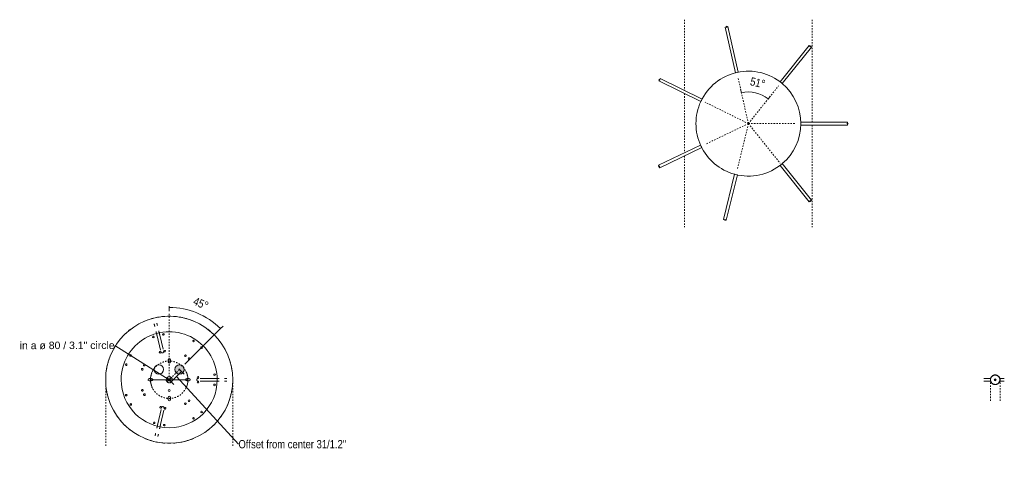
# Model space of a CAD drawing. Header units: millimetres. Extents: x 5395 to 9995, y 397 to 7363.
# Tile 8 of 8: x 7890 to 9995, y 6413 to 7363. Entities that reach past the tile are written whole.
import ezdxf

# ---------------------------------------------------------------- set-up
doc = ezdxf.new("R2010")
doc.units = ezdxf.units.MM
doc.linetypes.add('Dash', pattern=[6, 3, -3])
doc.layers.add('A-ANNO-DIMS', color=7, linetype='Dash', lineweight=9, true_color=0xd2d2d2)
for name, color, linetype, lineweight in [('A-ANNO-DIMS-8', 7, 'Continuous', 9), ('A-DETL-GENF', 7, 'Continuous', 9), ('E-LITE-EQPM', 7, 'Continuous', 20)]:
    doc.layers.add(name, color=color, linetype=linetype, lineweight=lineweight)
doc.styles.add('Arial', font='arial.ttf', dxfattribs={"height": 16})
doc.styles.add('Arial Narrow_3', font='ARIALN.TTF', dxfattribs={"height": 17.6})
doc.dimstyles.new('Angular_-_3mm_Arial', dxfattribs={"dimscale": 304.8, "dimtxt": 18.012385, "dimasz": 0, "dimexe": 0.026247, "dimexo": 0.052493, "dimgap": 0.026247, "dimtad": 1, "dimdec": 0, "dimzin": 0, "dimdsep": 46, "dimtxsty": 'Arial Narrow_3', "dimblk1": 'NONE', "dimblk2": 'NONE', "dimsah": 1, "dimcen": 0.09, "dimadec": 0, "dimazin": 0, "dimtfac": 1, "dimtdec": 4, "dimtix": 1, "dimtmove": 0, "dimatfit": 3, "dimfxl": 1, "dimtvp": 1, "dimtolj": 1, "dimtzin": 0, "dimarcsym": 2})
doc.dimstyles.new('Diameter_-_3mm_Arial', dxfattribs={"dimscale": 304.8, "dimtxt": 16.32415, "dimasz": 0, "dimexe": 0.062992, "dimexo": 0, "dimgap": 0.03937, "dimtad": 1, "dimjust": 3, "dimdec": 0, "dimzin": 0, "dimdsep": 46, "dimtxsty": 'Arial', "dimblk1": 'NONE', "dimblk2": 'NONE', "dimsah": 1, "dimcen": 0.09, "dimadec": 0, "dimazin": 0, "dimtfac": 1, "dimtdec": 4, "dimtix": 1, "dimtmove": 0, "dimatfit": 2, "dimfxl": 1, "dimtvp": 1, "dimtolj": 1, "dimtzin": 0, "dimarcsym": 2})
doc.dimstyles.new('FARO_-_2_2mm_Arial_Narrow_mm_Inch_Left_H', dxfattribs={"dimscale": 304.8, "dimtxt": 18.012385, "dimasz": 0, "dimexe": 0.026247, "dimexo": 0.0625, "dimgap": 0.013123, "dimtad": 3, "dimtih": 1, "dimtoh": 1, "dimdec": 0, "dimzin": 0, "dimdsep": 46, "dimtxsty": 'Arial Narrow_3', "dimblk1": 'NONE', "dimblk2": 'NONE', "dimsah": 1, "dimcen": 0.09, "dimadec": 0, "dimazin": 0, "dimtfac": 1, "dimtdec": 4, "dimtix": 1, "dimtmove": 1, "dimatfit": 3, "dimfxl": 0.026247, "dimfxlon": 1, "dimtvp": 1, "dimtolj": 1, "dimtzin": 0, "dimarcsym": 2})

# ---------------------------------------------------------------- blocks, each defined once
blk = doc.blocks.new('64314-3L   _Suspended_tensor - 64314-44-3L SAMBA Black_ribbon beige pendant lamp ø450-3L-719562-Planta_PDF Fixing Holes')
at = {"layer": 'E-LITE-EQPM', "color": 253, "true_color": 0xaaaaaa}
for p, q in [((-3, 123.5), (-3, 123.4)), ((-3, 66.1), (-3, 97.3)), ((3, 97.3), (3, 66.1)), ((-95.5, -18.4), (-65.2, -11.6)), ((-63.8, -17.5), (-94.2, -24.3)), ((93.8, -25.9), (63.5, -18.6)), ((65, -12.7), (95.2, -20.1))]:
    blk.add_line(p, q, dxfattribs=at)
at = {"layer": 'E-LITE-EQPM', "color": 253, "true_color": 0xaaaaaa, "flags": 128}
for points in [[(-3, 123.4), (-3, 122.9), (-3, 122.5), (-3, 122.1), (-3, 121.6), (-3, 121.2), (-3, 120.8), (-3, 120.4), (-3, 119.9), (-3, 119.5), (-3, 119.1), (-3, 118.7), (-3, 118.3), (-3, 118.1)], [(-3, 97.3), (-3, 97.7), (-3, 98.1), (-3, 98.6), (-3, 99), (-3, 99.4), (-3, 99.8), (-3, 100.3), (-3, 100.7), (-3, 101.1), (-3, 101.5), (-3, 101.9), (-3, 102.3), (-3, 102.7), (-3, 103.1), (-3, 103.5), (-3, 103.9), (-3, 104.3), (-3, 104.6), (-3, 105), (-3, 105.3), (-3, 105.6), (-3, 105.9), (-3, 106.3), (-3, 106.5), (-3, 106.8), (-3, 107.1)], [(3, 118.2), (3, 118.6), (3, 119), (3, 119.4), (3, 119.8), (3, 120.2), (3, 120.7), (3, 121.1), (3, 121.5), (3, 121.9), (3, 122.4), (3, 122.8), (3, 123.2), (3, 123.5)], [(3, 107.1), (3, 106.8), (3, 106.5), (3, 106.2), (3, 105.9), (3, 105.6), (3, 105.3), (3, 105), (3, 104.6), (3, 104.2), (3, 103.9), (3, 103.5), (3, 103.1), (3, 102.7), (3, 102.3), (3, 101.9), (3, 101.5), (3, 101.1), (3, 100.7), (3, 100.3), (3, 99.8), (3, 99.4), (3, 99), (3, 98.5), (3, 98.1), (3, 97.7), (3, 97.3)], [(-3, 62.7), (-3, 62.6), (-3, 62.5), (-3, 62.5), (-3, 62.4), (-3, 62.3), (-3, 62.3), (-3, 62.2), (-3, 62.2), (-3, 62.1), (-3, 62.1), (-3, 62.1), (-3, 62.1), (-3, 62), (-3, 62), (-3, 62)], [(-3, 61.9), (-3, 61.8), (-3, 61.7), (-3, 61.5), (-2.9, 61.4), (-2.9, 61.3), (-2.9, 61.2), (-2.8, 61.1), (-2.8, 61), (-2.8, 60.9), (-2.7, 60.7), (-2.7, 60.6), (-2.6, 60.5), (-2.5, 60.4), (-2.5, 60.3), (-2.4, 60.2), (-2.3, 60.1), (-2.3, 60), (-2.2, 60), (-2.1, 59.9), (-2, 59.8), (-1.9, 59.7), (-1.8, 59.6), (-1.7, 59.6), (-1.6, 59.5), (-1.5, 59.4), (-1.4, 59.4), (-1.3, 59.3), (-1.2, 59.3), (-1.1, 59.2), (-1, 59.2), (-0.9, 59.2), (-0.7, 59.1), (-0.6, 59.1), (-0.5, 59.1), (-0.4, 59.1), (-0.3, 59), (-0.2, 59), (0, 59), (0, 59)], [(0, 59), (0.1, 59), (0.2, 59), (0.4, 59), (0.5, 59.1), (0.6, 59.1), (0.7, 59.1), (0.8, 59.1), (0.9, 59.2), (1.1, 59.2), (1.2, 59.3), (1.3, 59.3), (1.4, 59.4), (1.5, 59.4), (1.6, 59.5), (1.7, 59.5), (1.8, 59.6), (1.9, 59.7), (2, 59.8), (2.1, 59.9), (2.2, 59.9), (2.2, 60), (2.3, 60.1), (2.4, 60.2), (2.5, 60.3), (2.5, 60.4), (2.6, 60.5), (2.6, 60.6), (2.7, 60.7), (2.8, 60.8), (2.8, 60.9), (2.8, 61.1), (2.9, 61.2), (2.9, 61.3), (2.9, 61.4), (3, 61.5), (3, 61.6), (3, 61.8), (3, 61.9), (3, 62)], [(3, 62), (3, 62), (3, 62.1), (3, 62.1), (3, 62.1), (3, 62.1), (3, 62.2), (3, 62.2), (3, 62.3), (3, 62.3), (3, 62.4), (3, 62.4), (3, 62.5), (3, 62.6), (3, 62.7)], [(-105.1, -20.6), (-104.9, -20.5), (-104.6, -20.5), (-104.3, -20.4), (-104, -20.4), (-103.7, -20.3), (-103.4, -20.2), (-103.1, -20.1), (-102.7, -20.1), (-102.4, -20), (-102, -19.9), (-101.6, -19.8), (-101.3, -19.7), (-100.9, -19.6), (-100.5, -19.6), (-100.1, -19.5), (-99.7, -19.4), (-99.3, -19.3), (-98.9, -19.2), (-98.5, -19.1), (-98, -19), (-97.6, -18.9), (-97.2, -18.8), (-96.8, -18.7), (-96.4, -18.6), (-96, -18.5), (-95.5, -18.4)], [(-61.2, -10.7), (-61.2, -10.7), (-61.2, -10.7), (-61.2, -10.7), (-61.2, -10.7), (-61.3, -10.7), (-61.3, -10.7), (-61.3, -10.7), (-61.4, -10.8), (-61.5, -10.8), (-61.5, -10.8), (-61.6, -10.8), (-61.6, -10.8), (-61.7, -10.8), (-61.8, -10.8)], [(-57.6, -13), (-57.6, -12.9), (-57.6, -12.7), (-57.7, -12.6), (-57.7, -12.5), (-57.8, -12.4), (-57.8, -12.3), (-57.9, -12.2), (-57.9, -12.1), (-58, -12), (-58.1, -11.9), (-58.1, -11.8), (-58.2, -11.7), (-58.3, -11.6), (-58.4, -11.5), (-58.5, -11.4), (-58.6, -11.4), (-58.6, -11.3), (-58.7, -11.2), (-58.8, -11.1), (-58.9, -11.1), (-59, -11), (-59.2, -11), (-59.3, -10.9), (-59.4, -10.9), (-59.5, -10.8), (-59.6, -10.8), (-59.7, -10.7), (-59.8, -10.7), (-59.9, -10.7), (-60.1, -10.7), (-60.2, -10.6), (-60.3, -10.6), (-60.4, -10.6), (-60.5, -10.6), (-60.7, -10.6), (-60.8, -10.6), (-60.9, -10.7), (-61, -10.7), (-61.1, -10.7)], [(-60.5, -16.7), (-60.4, -16.7), (-60.3, -16.7), (-60.3, -16.7), (-60.2, -16.6), (-60.1, -16.6), (-60.1, -16.6), (-60, -16.6), (-60, -16.6), (-60, -16.6), (-59.9, -16.6), (-59.9, -16.6), (-59.9, -16.6), (-59.9, -16.6), (-59.9, -16.6), (-59.9, -16.6)], [(-59.9, -16.6), (-59.7, -16.5), (-59.6, -16.5), (-59.5, -16.5), (-59.4, -16.4), (-59.3, -16.4), (-59.2, -16.3), (-59.1, -16.3), (-59, -16.2), (-58.9, -16.1), (-58.8, -16.1), (-58.7, -16), (-58.6, -15.9), (-58.5, -15.8), (-58.4, -15.8), (-58.3, -15.7), (-58.2, -15.6), (-58.2, -15.5), (-58.1, -15.4), (-58, -15.3), (-58, -15.2), (-57.9, -15.1), (-57.8, -15), (-57.8, -14.9), (-57.7, -14.8), (-57.7, -14.7), (-57.7, -14.5), (-57.6, -14.4), (-57.6, -14.3), (-57.6, -14.2), (-57.5, -14.1), (-57.5, -14), (-57.5, -13.8), (-57.5, -13.7), (-57.5, -13.6), (-57.5, -13.5), (-57.5, -13.4), (-57.5, -13.2), (-57.6, -13.1), (-57.6, -13), (-57.6, -13)], [(60.9, -11.7), (60.7, -11.7), (60.6, -11.7), (60.5, -11.7), (60.4, -11.7), (60.3, -11.7), (60.1, -11.7), (60, -11.7), (59.9, -11.7), (59.8, -11.7), (59.7, -11.7), (59.5, -11.8), (59.4, -11.8), (59.3, -11.8), (59.2, -11.9), (59.1, -11.9), (59, -12), (58.9, -12), (58.8, -12.1), (58.7, -12.1), (58.6, -12.2), (58.5, -12.3), (58.4, -12.3), (58.3, -12.4), (58.2, -12.5), (58.1, -12.6), (58, -12.7), (57.9, -12.8), (57.9, -12.9), (57.8, -13), (57.7, -13.1), (57.7, -13.2), (57.6, -13.3), (57.6, -13.4), (57.5, -13.5), (57.5, -13.6), (57.4, -13.7), (57.4, -13.8), (57.4, -13.9), (57.3, -14)], [(57.3, -14), (57.3, -14.1), (57.3, -14.2), (57.3, -14.3), (57.3, -14.4), (57.3, -14.6), (57.3, -14.7), (57.3, -14.8), (57.3, -14.9), (57.3, -15), (57.3, -15.2), (57.3, -15.3), (57.4, -15.4), (57.4, -15.5), (57.4, -15.6), (57.5, -15.7), (57.5, -15.9), (57.6, -16), (57.6, -16.1), (57.7, -16.2), (57.7, -16.3), (57.8, -16.4), (57.9, -16.5), (57.9, -16.6), (58, -16.7), (58.1, -16.7), (58.2, -16.8), (58.3, -16.9), (58.4, -17), (58.4, -17.1), (58.5, -17.1), (58.6, -17.2), (58.7, -17.3), (58.9, -17.3), (59, -17.4), (59.1, -17.4), (59.2, -17.5), (59.3, -17.5), (59.4, -17.6), (59.5, -17.6)], [(59.6, -17.6), (59.6, -17.6), (59.6, -17.6), (59.6, -17.6), (59.6, -17.6), (59.7, -17.6), (59.7, -17.6), (59.7, -17.6), (59.8, -17.7), (59.8, -17.7), (59.9, -17.7), (60, -17.7), (60, -17.7), (60.1, -17.7), (60.2, -17.7)], [(61.6, -11.9), (61.5, -11.9), (61.5, -11.9), (61.4, -11.9), (61.3, -11.9), (61.3, -11.8), (61.2, -11.8), (61.2, -11.8), (61.1, -11.8), (61.1, -11.8), (61.1, -11.8), (61, -11.8), (61, -11.8), (61, -11.8), (61, -11.8), (61, -11.8)], [(95.2, -20.1), (95.6, -20.2), (96, -20.3), (96.5, -20.4), (96.9, -20.5), (97.3, -20.6), (97.7, -20.7), (98.1, -20.8), (98.5, -20.9), (98.9, -21), (99.3, -21.1), (99.7, -21.2), (100.1, -21.3), (100.5, -21.4), (100.9, -21.5), (101.3, -21.6), (101.6, -21.7), (102, -21.8), (102.3, -21.8), (102.7, -21.9), (103, -22), (103.3, -22.1), (103.6, -22.2), (103.9, -22.2), (104.2, -22.3), (104.5, -22.4), (104.8, -22.4)], [(-116, -23.1), (-116.4, -23.1), (-116.8, -23.2), (-117.2, -23.3), (-117.6, -23.4), (-118, -23.5), (-118.4, -23.6), (-118.8, -23.7), (-119.2, -23.8), (-119.6, -23.9), (-120, -24), (-120.5, -24.1), (-120.9, -24.2), (-121.2, -24.2)], [(-119.7, -30), (-119.3, -29.9), (-118.8, -29.8), (-118.4, -29.8), (-118, -29.7), (-117.6, -29.6), (-117.2, -29.5), (-116.8, -29.4), (-116.3, -29.3), (-115.9, -29.2), (-115.5, -29.1), (-115.2, -29), (-114.8, -28.9), (-114.6, -28.9)], [(-94.2, -24.3), (-94.6, -24.4), (-95.1, -24.5), (-95.5, -24.6), (-95.9, -24.7), (-96.3, -24.8), (-96.7, -24.9), (-97.2, -25), (-97.6, -25.1), (-98, -25.1), (-98.4, -25.2), (-98.8, -25.3), (-99.2, -25.4), (-99.6, -25.5), (-99.9, -25.6), (-100.3, -25.7), (-100.7, -25.8), (-101, -25.8), (-101.4, -25.9), (-101.7, -26), (-102.1, -26.1), (-102.4, -26.1), (-102.7, -26.2), (-103, -26.3), (-103.3, -26.3), (-103.6, -26.4), (-103.8, -26.5)], [(103.2, -28.2), (103.1, -28.2), (102.8, -28.1), (102.5, -28.1), (102.2, -28), (101.9, -27.9), (101.6, -27.8), (101.3, -27.8), (100.9, -27.7), (100.6, -27.6), (100.2, -27.5), (99.9, -27.4), (99.5, -27.3), (99.1, -27.2), (98.7, -27.1), (98.3, -27), (97.9, -26.9), (97.5, -26.8), (97.1, -26.7), (96.7, -26.6), (96.3, -26.5), (95.9, -26.4), (95.5, -26.3), (95, -26.2), (94.6, -26.1), (94.2, -26), (93.8, -25.9)], [(114, -30.9), (114.1, -30.9), (114.5, -31), (114.9, -31.1), (115.3, -31.2), (115.7, -31.3), (116.1, -31.4), (116.5, -31.5), (116.9, -31.6), (117.4, -31.7), (117.8, -31.8), (118.2, -31.9), (118.6, -32), (119, -32.1), (119.2, -32.1)], [(120.8, -26.3), (120.6, -26.3), (120.1, -26.2), (119.7, -26.1), (119.3, -26), (118.9, -25.9), (118.5, -25.8), (118.1, -25.7), (117.6, -25.6), (117.2, -25.5), (116.8, -25.4), (116.4, -25.3), (116.1, -25.2), (115.7, -25.1)]]:
    blk.add_lwpolyline(points, dxfattribs=at)
at = {"layer": 'E-LITE-EQPM', "color": 253, "true_color": 0xaaaaaa}
for centre, radius, start, end in [((0, 0), 135.8, 108.0183, 110.8764), ((0, 0), 135.8, 102.5731, 105.712), ((0, 0), 135.8, 97.4328, 100.4646), ((0, 0), 135.8, 79.5354, 82.5672), ((0, 0), 135.8, 74.288, 77.4269), ((0, 0), 135.8, 69.1236, 71.9817), ((0, 0), 135.8, 129.1236, 131.9817), ((0, 0), 135.8, 123.8426, 126.6128), ((0, 0), 135.8, 118.5425, 121.4575), ((0, 0), 135.8, 113.3872, 116.1574), ((0, 0), 135.8, 63.8426, 66.6128), ((0, 0), 135.8, 58.5425, 61.4575), ((0, 0), 135.8, 53.3872, 56.1574), ((0, 0), 135.8, 48.0183, 50.8764), ((0, 0), 135.8, 139.5755, 142.5672), ((0, 0), 102.6, 90, 270), ((0, 0), 135.8, 134.288, 137.3498), ((-11, 96.9), 1.75, 360, 180), ((-11, 96.9), 1.75, 180, 360), ((0, 0), 102.6, 270, 90), ((11, 96.9), 1.75, 360, 180), ((11, 96.9), 1.75, 180, 360), ((0, 0), 135.8, 42.6503, 45.712), ((0, 0), 135.8, 37.4328, 40.4245), ((-68.8, 69.2), 1.75, 51.3188, 231.3188), ((-68.8, 69.2), 1.75, 231.3188, 51.3188), ((-5, 61.6), 1.8, 0, 180), ((5, 61.6), 1.8, 360, 180), ((68.7, 69.2), 1.75, 128.7032, 308.7032), ((68.7, 69.2), 1.75, 308.7032, 128.7032), ((0, 0), 135.8, 157.4328, 160.4245), ((-82.6, 52), 1.75, 51.3188, 231.3188), ((-82.6, 52), 1.75, 231.3188, 51.3188), ((-45, 42.4), 1.8, 51.3188, 231.3188), ((-45, 42.4), 1.8, 231.3188, 51.3188), ((-5, 61.6), 1.8, 180, 360), ((0, 42.6), 2.5, 124.785, 128.5647), ((0, 42.6), 2.5, 110.8667, 115.7059), ((0, 42.6), 2.5, 89.9882, 102.847), ((0, 42.6), 2.5, 82.9904, 89.9882), ((0, 42.6), 2.5, 69.0172, 74.9902), ((0, 42.6), 2.5, 55.0408, 59.9921), ((0, 42.6), 2.5, 41.814, 44.9941), ((5, 61.6), 1.8, 180, 360), ((45, 42.5), 1.8, 128.7032, 308.7032), ((45, 42.5), 1.8, 308.7032, 128.7032), ((82.5, 52), 1.75, 128.7032, 308.7032), ((82.5, 52), 1.75, 308.7032, 128.7032), ((0, 0), 135.8, 19.5755, 22.5672), ((0, 0), 135.8, 168.0183, 170.8764), ((0, 0), 135.8, 162.6503, 165.712), ((-51.2, 34.6), 1.8, 51.3188, 231.3188), ((-51.2, 34.6), 1.8, 231.3188, 51.3188), ((0, 37.6), 2.5, 205.7177, 210.1976), ((0, 37.6), 2.5, 218.5765, 231.4353), ((0, 37.6), 2.5, 239.8301, 244.2941), ((51.2, 34.6), 1.8, 128.7032, 308.7032), ((51.2, 34.6), 1.8, 308.7032, 128.7032), ((0, 0), 135.8, 14.288, 17.3498), ((0, 0), 135.8, 9.1236, 11.9817), ((0, 0), 135.8, 178.5425, 181.4575), ((0, 0), 135.8, 173.3872, 176.1574), ((-22.8, 0), 2.05, 0, 180), ((0, 0), 6.54, 90, 180), ((0, 0), 3, 360, 180), ((0, 0), 3, 360, 180), ((0, 0), 2, 360, 180), ((0, 0), 6.54, 0, 90), ((0, 0), 135.8, 3.8426, 6.6128), ((0, 0), 135.8, 358.5425, 1.4575), ((0, 0), 135.8, 183.8426, 186.6128), ((-97, -10.5), 1.75, 102.6993, 282.6993), ((-97, -10.5), 1.75, 282.6993, 102.6993), ((-61.2, -8.6), 1.8, 102.6993, 282.6993), ((-61.2, -8.6), 1.8, 282.6993, 102.6993), ((-59, -18.4), 1.8, 102.6993, 282.6993), ((-59, -18.4), 1.8, 282.6993, 102.6993), ((-22.8, 0), 2.05, 180, 360), ((0, 0), 6.54, 180, 270), ((0, 0), 3, 180, 360), ((0, 0), 3, 180, 360), ((0, 0), 2, 180, 360), ((0, 0), 6.54, 270, 360), ((22.2, -22.1), 10, 0, 180), ((58.7, -19.5), 1.8, 76.2365, 256.2365), ((58.7, -19.5), 1.8, 256.2365, 76.2365), ((61.1, -9.8), 1.8, 76.2365, 256.2365), ((61.1, -9.8), 1.8, 256.2365, 76.2365), ((96.8, -12.3), 1.75, 76.2365, 256.2365), ((96.8, -12.3), 1.75, 256.2365, 76.2365), ((0, 0), 135.8, 353.3872, 356.1574), ((0, 0), 135.8, 189.1236, 191.9817), ((0, 0), 135.8, 194.288, 197.3498), ((-92.1, -32.1), 1.75, 102.6993, 282.6993), ((-92.1, -32.1), 1.75, 282.6993, 102.6993), ((0, -37.6), 2.5, 124.785, 128.5647), ((0, -37.6), 2.5, 110.8667, 115.7059), ((0, -37.6), 2.5, 89.9882, 102.847), ((0, -37.6), 2.5, 82.9904, 89.9882), ((0, -37.6), 2.5, 69.0172, 74.9902), ((0, -37.6), 2.5, 55.0408, 59.9921), ((0, -37.6), 2.5, 41.814, 44.9941), ((22.2, -22.1), 10, 180, 360), ((91.5, -33.8), 1.75, 76.2365, 256.2365), ((91.5, -33.8), 1.75, 256.2365, 76.2365), ((0, 0), 135.8, 342.6503, 345.712), ((0, 0), 135.8, 348.0183, 350.8764), ((0, 0), 135.8, 199.5755, 202.5672), ((-31.8, -53), 1.8, 153.6993, 333.6993), ((-31.8, -53), 1.8, 333.6993, 153.6993), ((-22.8, -57.5), 1.8, 153.6993, 333.6993), ((-22.8, -57.5), 1.8, 333.6993, 153.6993), ((0, -42.6), 2.5, 205.7177, 210.1976), ((0, -42.6), 2.5, 218.5765, 231.4353), ((0, -42.6), 2.5, 239.8301, 244.2941), ((22.2, -57.7), 1.8, 25.6993, 205.6993), ((22.2, -57.7), 1.8, 205.6993, 25.6993), ((31.3, -53.4), 1.8, 25.6993, 205.6993), ((31.3, -53.4), 1.8, 205.6993, 25.6993), ((0, 0), 135.8, 337.4328, 340.4245), ((0, 0), 135.8, 217.4328, 220.4245), ((-52.8, -82), 1.75, 153.6993, 333.6993), ((-52.8, -82), 1.75, 333.6993, 153.6993), ((52, -82.5), 1.75, 25.6993, 205.6993), ((52, -82.5), 1.75, 205.6993, 25.6993), ((0, 0), 135.8, 319.5755, 322.5672), ((0, 0), 135.8, 222.6503, 225.712), ((0, 0), 135.8, 228.0183, 230.8764), ((-33, -91.8), 1.75, 153.6993, 333.6993), ((-33, -91.8), 1.75, 333.6993, 153.6993), ((32.1, -92.1), 1.75, 25.6993, 205.6993), ((32.1, -92.1), 1.75, 205.6993, 25.6993), ((0, 0), 135.8, 309.1236, 311.9817), ((0, 0), 135.8, 314.288, 317.3498), ((0, 0), 135.8, 233.3872, 236.1574), ((0, 0), 135.8, 238.5425, 241.4575), ((0, 0), 135.8, 243.8426, 246.6128), ((0, 0), 135.8, 293.3872, 296.1574), ((0, 0), 135.8, 298.5425, 301.4575), ((0, 0), 135.8, 303.8426, 306.6128), ((0, 0), 135.8, 249.1236, 251.9817), ((0, 0), 135.8, 254.288, 257.4269), ((0, 0), 135.8, 259.5354, 262.5672), ((0, 0), 135.8, 277.4328, 280.4646), ((0, 0), 135.8, 282.5731, 285.712), ((0, 0), 135.8, 288.0183, 290.8764)]:
    blk.add_arc(centre, radius, start, end, dxfattribs=at)
blk = doc.blocks.new('64314-3L   _Suspended_tensor - 64314-44-3L SAMBA Black_ribbon beige pendant lamp ø450-3L-719562-Planta_PDF Fixing Holes Copy 1')
at = {"layer": 'E-LITE-EQPM', "color": 253, "true_color": 0xaaaaaa}
for p, q in [((-3, 362), (-3, 371.8)), ((3, 371.8), (3, 362)), ((-3, 328.2), (-3, 342.9)), ((3, 342.9), (3, 328.2))]:
    blk.add_line(p, q, dxfattribs=at)
blk = doc.blocks.new('canopy_soporte - canopy-557651-Planta_PDF Fixing Holes Copy 1')
at = {"layer": 'E-LITE-EQPM', "color": 253, "true_color": 0xaaaaaa}
for p, q in [((10.7, 2), (9.8, 2)), ((10.7, 2), (10.7, 0)), ((10.7, 0), (10.7, -2)), ((9.8, -2), (10.7, -2))]:
    blk.add_line(p, q, dxfattribs=at)
at = {"layer": 'E-LITE-EQPM', "color": 253, "true_color": 0xaaaaaa, "flags": 128}
for points in [[(0, 10.3), (-0.4, 10.3), (-0.8, 10.3), (-1.2, 10.2), (-1.6, 10.2), (-2, 10.1), (-2.4, 10), (-2.8, 9.9), (-3.2, 9.8), (-3.6, 9.6), (-4, 9.5), (-4.4, 9.3), (-4.8, 9.1), (-5.1, 8.9), (-5.5, 8.7), (-5.8, 8.5), (-6.1, 8.3), (-6.5, 8), (-6.8, 7.7), (-7.1, 7.5), (-7.4, 7.2), (-7.7, 6.9), (-7.9, 6.6), (-8.2, 6.2), (-8.4, 5.9), (-8.7, 5.6), (-8.9, 5.2), (-9.1, 4.9), (-9.3, 4.5), (-9.4, 4.1), (-9.6, 3.7), (-9.7, 3.3), (-9.9, 3), (-10, 2.6), (-10.1, 2.2), (-10.1, 1.7), (-10.2, 1.5)], [(9.9, 2.8), (9.8, 3.1), (9.7, 3.5), (9.5, 3.9), (9.4, 4.3), (9.2, 4.7), (9, 5), (8.8, 5.4), (8.6, 5.7), (8.3, 6.1), (8.1, 6.4), (7.8, 6.7), (7.5, 7), (7.3, 7.3), (7, 7.6), (6.6, 7.9), (6.3, 8.1), (6, 8.4), (5.7, 8.6), (5.3, 8.8), (4.9, 9), (4.6, 9.2), (4.2, 9.4), (3.8, 9.6), (3.4, 9.7), (3.1, 9.8), (2.7, 9.9), (2.3, 10), (1.9, 10.1), (1.5, 10.2), (1, 10.2), (0.6, 10.3), (0.2, 10.3), (0, 10.3)], [(-10.2, -1.5), (-10.2, -1.5), (-10.1, -1.9), (-10, -2.3), (-9.9, -2.7), (-9.8, -3.1), (-9.7, -3.5), (-9.5, -3.9), (-9.4, -4.3), (-9.2, -4.7), (-9, -5), (-8.8, -5.4), (-8.6, -5.7), (-8.3, -6.1), (-8.1, -6.4), (-7.8, -6.7), (-7.5, -7), (-7.3, -7.3), (-7, -7.6), (-6.6, -7.9), (-6.3, -8.1), (-6, -8.4), (-5.7, -8.6), (-5.3, -8.8), (-4.9, -9), (-4.6, -9.2), (-4.2, -9.4), (-3.8, -9.6), (-3.4, -9.7), (-3.1, -9.8), (-2.7, -9.9), (-2.3, -10), (-1.9, -10.1), (-1.5, -10.2), (-1, -10.2), (-0.6, -10.3), (-0.2, -10.3), (0, -10.3)], [(0, -10.3), (0.4, -10.3), (0.8, -10.3), (1.2, -10.2), (1.6, -10.2), (2, -10.1), (2.4, -10), (2.8, -9.9), (3.2, -9.8), (3.6, -9.6), (4, -9.5), (4.4, -9.3), (4.8, -9.1), (5.1, -8.9), (5.5, -8.7), (5.8, -8.5), (6.1, -8.3), (6.5, -8), (6.8, -7.7), (7.1, -7.5), (7.4, -7.2), (7.7, -6.9), (7.9, -6.6), (8.2, -6.2), (8.4, -5.9), (8.7, -5.6), (8.9, -5.2), (9.1, -4.9), (9.3, -4.5), (9.4, -4.1), (9.6, -3.7), (9.7, -3.3), (9.9, -3), (9.9, -2.8)]]:
    blk.add_lwpolyline(points, dxfattribs=at)
at = {"layer": 'E-LITE-EQPM', "color": 253, "true_color": 0xaaaaaa}
for start, end in [(90, 270), (270, 90)]:
    blk.add_arc((0, 0), 10, start, end, dxfattribs=at)
for points, knots in [([(0, 10), (-0.3, 10), (-1, 10), (-2.2, 9.8), (-3.2, 9.5), (-3.8, 9.3), (-4, 9.2), (-4.1, 9.1), (-4.2, 9.1), (-4.2, 9.1)], [0, 0, 0, 0, 0.1428571, 0.2857143, 0.5714286, 0.6785714, 0.7321429, 0.7857143, 0.8392857, 0.8392857, 0.8392857, 0.8392857]), ([(4.2, 9.1), (4.2, 9.1), (3.8, 9.2), (2.9, 9.6), (1.5, 9.9), (0.5, 10), (0, 10)], [0.1428571, 0.1428571, 0.1428571, 0.1428571, 0.2857143, 0.5714286, 0.7857143, 1, 1, 1, 1]), ([(9.9, 1.4), (9.9, 1.5), (9.9, 1.6), (9.8, 1.8), (9.8, 1.8)], [0.753091, 0.753091, 0.753091, 0.753091, 0.7916667, 0.8611111, 0.8611111, 0.8611111, 0.8611111]), ([(-4.2, -9.1), (-4.2, -9.1), (-3.8, -9.2), (-2.9, -9.6), (-1.5, -9.9), (-0.5, -10), (0, -10)], [0.1428571, 0.1428571, 0.1428571, 0.1428571, 0.2857143, 0.5714286, 0.7857143, 1, 1, 1, 1]), ([(0, -10), (0.3, -10), (1, -10), (2.2, -9.8), (3.2, -9.5), (3.8, -9.3), (4, -9.2), (4.1, -9.1), (4.2, -9.1), (4.2, -9.1)], [0, 0, 0, 0, 0.1428571, 0.2857143, 0.5714286, 0.6785714, 0.7321429, 0.7857143, 0.8392857, 0.8392857, 0.8392857, 0.8392857])]:
    blk.add_open_spline(points, degree=3, knots=knots, dxfattribs=at)
for points in [[(9.8, 1.8), (9.8, 1.9), (9.8, 2), (9.8, 2)], [(10, 0.8), (10, 0.8), (10, 0.9), (10, 0.9)], [(10, 0.1), (10, 0.2), (10, 0.2), (10, 0.3)], [(10, -0.3), (10, -0.2), (10, -0.1), (10, 0.1)], [(9.8, -1.9), (9.8, -1.8), (9.9, -1.7), (9.9, -1.6), (9.9, -1.5)], [(9.8, -2), (9.8, -2), (9.8, -2), (9.8, -1.9), (9.8, -1.9)], [(10, -1), (10, -0.9), (10, -0.8), (10, -0.7)]]:
    blk.add_open_spline(points, degree=3, dxfattribs=at)
blk = doc.blocks.new('DIMBLOCK8-Planta_PDF Fixing Holes')
at = {"layer": 'A-ANNO-DIMS-8', "color": 251, "true_color": 0x5b5b5b}
for p, q in [((8236.3, 6611.8), (8214.1, 6589.7)), ((8230.6, 6617.5), (8241.9, 6606.2)), ((8236.3, 6611.8), (8230.6, 6617.5)), ((8208.5, 6595.4), (8219.8, 6584.1)), ((8214.1, 6589.7), (8208.5, 6595.4)), ((8357.8, 6456.7), (8225.2, 6600.8)), ((8357.8, 6456.7), (8357.8, 6456.7))]:
    blk.add_line(p, q, dxfattribs=at)
at = {"layer": 'A-ANNO-DIMS-8', "color": 0, "insert": (8357.8, 6465.2), "char_height": 17.6, "width": 276.533, "attachment_point": 1, "line_spacing_factor": 0.974696, "style": 'Arial Narrow_3'}
blk.add_mtext('Offset from center 31/1.2"', dxfattribs=at)
blk = doc.blocks.new('_None')
blk = doc.blocks.new('DIMBLOCK9-Planta_PDF Fixing Holes')
at = {"layer": 'A-ANNO-DIMS-8', "color": 8, "true_color": 0x787878}
for p, q in [((8093.3, 6667.6), (8209.7, 6594.1)), ((8093.3, 6667.6), (8093.3, 6667.6)), ((8209.7, 6594.1), (8169.7, 6594)), ((8205.7, 6598.1), (8213.7, 6590.1)), ((8205.7, 6590.1), (8213.7, 6598.1)), ((8209.7, 6594.1), (8249.7, 6594.2))]:
    blk.add_line(p, q, dxfattribs=at)
for start, end in [(152.6176, 207.6215), (332.6176, 27.6215)]:
    blk.add_arc((8209.7, 6594.1), 40, start, end, dxfattribs=at)
at = {"layer": 'A-ANNO-DIMS-8', "color": 0, "insert": (7890.1, 6675.4), "char_height": 16, "width": 243.807, "attachment_point": 1, "rotation": 0.1195, "line_spacing_factor": 0.941778, "style": 'Arial'}
blk.add_mtext('in a ø 80 / 3.1" circle', dxfattribs=at)
blk = doc.blocks.new('DIMBLOCK10-Planta_PDF Fixing Holes')
at = {"layer": 'A-ANNO-DIMS-8', "color": 251, "true_color": 0x5b5b5b}
for p, q in [((8209.7, 6748.7), (8209.7, 6751.1)), ((8209.7, 6748.7), (8209.7, 6740.7)), ((8319.2, 6703.3), (8243.2, 6627.5)), ((8319.2, 6703.3), (8324.8, 6708.9)), ((8319.2, 6703.3), (8319.2, 6703.3))]:
    blk.add_line(p, q, dxfattribs=at)
blk.add_arc((8209.7, 6594.1), 154.6, 44.9259, 90, dxfattribs=at)
blk.add_arc((8209.7, 6594.1), 154.6, 44.9259, 90, dxfattribs=at)
at = {"layer": 'A-ANNO-DIMS-8', "color": 0, "insert": (8266, 6771.4), "char_height": 17.6, "width": 38.426, "attachment_point": 1, "rotation": 337.4629, "line_spacing_factor": 0.974696, "style": 'Arial Narrow_3'}
blk.add_mtext('45°', dxfattribs=at)
blk = doc.blocks.new('DIMBLOCK14-Planta_PDF Floron')
at = {"layer": 'A-ANNO-DIMS-8', "color": 251, "true_color": 0x5b5b5b}
for p, q in [((9433, 7207.4), (9431.3, 7215.2)), ((9433, 7207.4), (9433, 7207.4)), ((9490.1, 7194.2), (9495.1, 7200.4)), ((9490.1, 7194.2), (9490.1, 7194.2)), ((9490.1, 7194.2), (9490.1, 7194.2))]:
    blk.add_line(p, q, dxfattribs=at)
blk.add_arc((9447.9, 7141.4), 67.6, 51.3143, 102.6948, dxfattribs=at)
blk.add_arc((9447.9, 7141.4), 67.6, 51.3143, 102.6948, dxfattribs=at)
at = {"layer": 'A-ANNO-DIMS-8', "color": 0, "insert": (9454.4, 7240.9), "char_height": 17.6, "width": 38.426, "attachment_point": 1, "rotation": 347.0045, "line_spacing_factor": 0.974696, "style": 'Arial Narrow_3'}
blk.add_mtext('51°', dxfattribs=at)

msp = doc.modelspace()

# ---------------------------------------------------------------- hatches: boundary and pattern name
at = {"layer": 'A-DETL-GENF', "true_color": 0xe2e2e2}
h = msp.add_hatch(color=254, dxfattribs=at)
h.paths.add_polyline_path([(8209.7, 6549), (8210.4, 6549.1), (8211, 6549.3), (8211.5, 6549.7), (8211.9, 6550.2), (8212.1, 6550.8), (8212.2, 6551.5), (8212.1, 6557.1), (8211.9, 6557.7), (8211.5, 6558.3), (8211, 6558.7), (8210.4, 6558.9), (8209.7, 6559), (8209.1, 6558.9), (8208.5, 6558.7), (8208, 6558.3), (8207.6, 6557.7), (8207.3, 6557.1), (8207.2, 6556.5), (8207.3, 6550.8), (8207.6, 6550.2), (8208, 6549.7), (8208.5, 6549.3), (8209.1, 6549.1)], flags=0)
h.paths.add_polyline_path([(8167.1, 6591.6), (8172.7, 6591.7), (8173.4, 6592), (8173.8, 6592.2), (8174.2, 6592.7), (8174.4, 6593.2), (8174.6, 6593.8), (8174.6, 6594.4), (8174.3, 6595.2), (8174.2, 6595.5), (8173.8, 6596), (8173.3, 6596.3), (8172.7, 6596.5), (8172.1, 6596.6), (8166.5, 6596.5), (8165.9, 6596.3), (8165.3, 6595.9), (8164.9, 6595.2), (8164.7, 6594.8), (8164.6, 6594.1), (8164.7, 6593.5), (8164.9, 6592.9), (8165.3, 6592.3), (8165.9, 6591.9), (8166.5, 6591.7)], flags=0)
h.paths.add_polyline_path([(8247.3, 6591.6), (8252.9, 6591.7), (8253.5, 6591.9), (8254, 6592.2), (8254.4, 6592.7), (8254.7, 6593.2), (8254.8, 6593.8), (8254.8, 6594.4), (8254.6, 6595.2), (8254.4, 6595.5), (8254, 6596), (8253.5, 6596.3), (8252.9, 6596.5), (8252.3, 6596.6), (8246.7, 6596.5), (8246.1, 6596.3), (8245.6, 6595.9), (8245.1, 6595.2), (8244.9, 6594.8), (8244.8, 6594.1), (8244.9, 6593.5), (8245.2, 6592.9), (8245.6, 6592.3), (8246.1, 6591.9), (8246.7, 6591.7)], flags=0)
h.paths.add_polyline_path([(8231.9, 6606.2), (8234.5, 6606.6), (8236.9, 6607.6), (8239, 6609.2), (8240.6, 6611.2), (8241.6, 6613.6), (8241.9, 6616.2), (8241.6, 6618.8), (8240.6, 6621.2), (8239, 6623.3), (8236.9, 6624.9), (8234.5, 6625.9), (8231.9, 6626.2), (8229.3, 6625.9), (8226.9, 6624.9), (8224.8, 6623.3), (8223.2, 6621.2), (8222.2, 6618.8), (8221.9, 6616.2), (8222.2, 6613.6), (8223.2, 6611.2), (8224.8, 6609.2), (8226.9, 6607.6), (8229.3, 6606.6)], flags=0)
h.paths.add_polyline_path([(8209.7, 6629.2), (8210.4, 6629.3), (8211, 6629.6), (8211.5, 6630), (8212, 6630.7), (8212.1, 6631.1), (8212.2, 6631.7), (8212.1, 6637.4), (8211.9, 6638), (8211.5, 6638.5), (8211, 6638.9), (8210.4, 6639.1), (8209.7, 6639.2), (8209.1, 6639.1), (8208.5, 6638.9), (8208, 6638.5), (8207.6, 6638), (8207.3, 6637.4), (8207.2, 6636.7), (8207.3, 6631.1), (8207.6, 6630.5), (8208, 6630), (8208.5, 6629.6), (8209.1, 6629.3)], flags=0)
msp.add_hatch(color=254, dxfattribs=at).paths.add_polyline_path([(9975.6, 6592.1), (9976.2, 6592.2), (9976.6, 6592.4), (9977.1, 6592.7), (9977.4, 6593.1), (9977.6, 6593.6), (9977.6, 6594.1), (9977.6, 6594.6), (9977.4, 6595.1), (9977.1, 6595.5), (9976.6, 6595.8), (9976.2, 6596), (9975.6, 6596.1), (9975.1, 6596), (9974.6, 6595.8), (9974.2, 6595.5), (9973.9, 6595.1), (9973.7, 6594.6), (9973.6, 6594.1), (9973.7, 6593.6), (9973.9, 6593.1), (9974.2, 6592.7), (9974.6, 6592.4), (9975.1, 6592.2)], flags=0)

# ---------------------------------------------------------------- linework, layer by layer
at = {"layer": 'A-ANNO-DIMS'}
for p, q in [((9311.2, 7363.4), (9311.2, 7212.4)), ((9584.6, 7363.4), (9584.6, 7144.4)), ((9447.9, 7141.4), (9425.7, 7240)), ((9447.9, 7141.4), (9512.3, 7221.8)), ((9311.2, 7205.7), (9311.2, 7079)), ((9447.9, 7141.4), (9355.6, 7187.1)), ((9447.9, 7141.4), (9357.8, 7098.1)), ((9447.9, 7141.4), (9424, 7043.3)), ((9447.9, 7141.4), (9515.6, 7057)), ((9447.9, 7141.4), (9548.9, 7141.4)), ((9584.6, 7138.4), (9584.6, 6920.2)), ((9311.2, 7072.3), (9311.2, 6920.2)), ((8209.7, 6594.1), (8209.7, 6735.1)), ((8231.9, 6616.2), (8209.7, 6594.1)), ((8073.9, 6594.1), (8073.9, 6453.1)), ((8345.6, 6594.1), (8345.6, 6453.1)), ((9965.3, 6594.1), (9965.3, 6547.2)), ((9985.9, 6594.1), (9985.9, 6547.2))]:
    msp.add_line(p, q, dxfattribs=at)
msp.add_circle((8209.7, 6594.1), 40, dxfattribs=at)
msp.add_arc((8209.7, 6594.1), 6.54, 180, 0, dxfattribs=at)
at = {"layer": 'E-LITE-EQPM'}
for p, q in [((9400.4, 7347.9), (9398.4, 7347.4)), ((9398.4, 7347.4), (9420.3, 7250.1)), ((9401.7, 7346.6), (9400.4, 7347.9)), ((9402.3, 7348.3), (9401, 7349.5)), ((9401, 7349.5), (9401.7, 7346.6)), ((9404.3, 7348.7), (9402.3, 7348.3)), ((9426.2, 7251.4), (9404.3, 7348.7)), ((9577.9, 7308.6), (9515.6, 7230.8)), ((9520.3, 7227), (9582.6, 7304.9)), ((9579.5, 7307.4), (9577.9, 7308.6)), ((9581.2, 7307.9), (9579.3, 7305.6)), ((9579.3, 7305.6), (9579.5, 7307.4)), ((9581, 7306.2), (9581.2, 7307.9)), ((9582.6, 7304.9), (9581, 7306.2)), ((9258.5, 7236.2), (9256.7, 7236)), ((9256.7, 7236), (9259.4, 7234.7)), ((9257.6, 7234.5), (9256.7, 7232.6)), ((9256.7, 7232.6), (9346.1, 7188.4)), ((9259.4, 7234.7), (9257.6, 7234.5)), ((9259.4, 7238), (9258.5, 7236.2)), ((9348.8, 7193.8), (9259.4, 7238)), ((9659.7, 7144.4), (9559.9, 7144.4)), ((9559.9, 7138.4), (9659.7, 7138.4)), ((9658.2, 7141.4), (9659.7, 7142.4)), ((9661.2, 7141.4), (9658.2, 7141.4)), ((9659.7, 7142.4), (9659.7, 7144.4)), ((9659.7, 7140.5), (9661.2, 7141.4)), ((9659.7, 7138.4), (9659.7, 7140.5)), ((9345.6, 7095.6), (9255.7, 7052.3)), ((9258.3, 7046.9), (9348.2, 7090.1)), ((9255.7, 7052.3), (9256.6, 7050.5)), ((9515.6, 7052.1), (9578, 6974.3)), ((9582.7, 6978), (9520.3, 7055.9)), ((9256.6, 7050.5), (9255.7, 7049)), ((9255.7, 7049), (9258.4, 7050.3)), ((9258.4, 7050.3), (9257.4, 7048.8)), ((9257.4, 7048.8), (9258.3, 7046.9)), ((9418.5, 7033.3), (9394.8, 6936.4)), ((9400.7, 6934.9), (9424.3, 7031.9)), ((9578, 6974.3), (9579.6, 6975.5)), ((9581.3, 6975), (9579.4, 6977.3)), ((9579.4, 6977.3), (9581.1, 6976.7)), ((9579.6, 6975.5), (9581.3, 6975)), ((9581.1, 6976.7), (9582.7, 6978)), ((9394.8, 6936.4), (9396.8, 6935.9)), ((9396.8, 6935.9), (9397.4, 6934.2)), ((9397.4, 6934.2), (9398.1, 6937.1)), ((9398.1, 6937.1), (9398.7, 6935.4)), ((9398.7, 6935.4), (9400.7, 6934.9)), ((8207.2, 6636.7), (8207.2, 6631.7)), ((8212.2, 6631.7), (8212.2, 6636.7)), ((8172.1, 6596.6), (8167.1, 6596.6)), ((8167.1, 6591.6), (8172.1, 6591.6)), ((8252.3, 6596.6), (8247.3, 6596.6)), ((8247.3, 6591.6), (8252.3, 6591.6)), ((8207.2, 6556.5), (8207.2, 6551.5)), ((8212.2, 6551.5), (8212.2, 6556.5))]:
    msp.add_line(p, q, dxfattribs=at)
at = {"layer": 'E-LITE-EQPM', "color": 253, "true_color": 0xaaaaaa}
for p, q in [((8207.2, 6636.7), (8207.2, 6631.7)), ((8212.2, 6631.7), (8212.2, 6636.7)), ((8172.1, 6596.6), (8167.1, 6596.6)), ((8167.1, 6591.6), (8172.1, 6591.6)), ((8252.3, 6596.6), (8247.3, 6596.6)), ((8247.3, 6591.6), (8252.3, 6591.6)), ((8207.2, 6556.5), (8207.2, 6551.5)), ((8212.2, 6551.5), (8212.2, 6556.5))]:
    msp.add_line(p, q, dxfattribs=at)
at = {"layer": 'E-LITE-EQPM'}
for centre, radius, start, end in [((9447.9, 7141.4), 112.1, 50, 155), ((9447.9, 7141.4), 112.1, 101.1655, 104.2329), ((9447.9, 7141.4), 112.1, 49.785, 52.8523), ((9447.9, 7141.4), 112.1, 0.0043, 49.7854), ((9447.9, 7141.4), 112.1, 155.2283, 180), ((9447.9, 7141.4), 112.1, 152.1558, 155.2232), ((9447.9, 7141.4), 112.1, 180, 204.9973), ((9447.9, 7141.4), 112.1, 310.2422, 360), ((9447.9, 7141.4), 112.1, 358.4707, 1.5381), ((9447.9, 7141.4), 112.1, 204.161, 207.2284), ((9447.9, 7141.4), 112.1, 205.0026, 254.7722), ((9447.9, 7141.4), 112.1, 255, 310), ((9447.9, 7141.4), 112.1, 307.1742, 310.2416), ((9447.9, 7141.4), 112.1, 254.7756, 257.843), ((8209.7, 6636.7), 2.5, 0, 180), ((8209.7, 6631.7), 2.5, 180, 0), ((8231.9, 6616.2), 10, 0, 180), ((8231.9, 6616.2), 10, 180, 0), ((8167.1, 6594.1), 2.5, 90, 270), ((8172.1, 6594.1), 2.5, 270, 90), ((8247.3, 6594.1), 2.5, 90, 270), ((8252.3, 6594.1), 2.5, 270, 90), ((9975.6, 6594.1), 2, 90, 270), ((9975.6, 6594.1), 2, 270, 90), ((8209.7, 6556.5), 2.5, 0, 180), ((8209.7, 6551.5), 2.5, 180, 0)]:
    msp.add_arc(centre, radius, start, end, dxfattribs=at)
at = {"layer": 'E-LITE-EQPM', "color": 253, "true_color": 0xaaaaaa}
for centre, radius, start, end in [((8209.7, 6594.1), 135.8, 0, 180), ((8209.7, 6636.7), 2.5, 0, 180), ((8209.7, 6631.7), 2.5, 180, 0), ((8231.9, 6616.2), 10, 0, 180), ((8231.9, 6616.2), 10, 180, 0), ((8209.7, 6594.1), 135.8, 180, 0), ((8167.1, 6594.1), 2.5, 90, 270), ((8172.1, 6594.1), 2.5, 270, 90), ((8247.3, 6594.1), 2.5, 90, 270), ((8252.3, 6594.1), 2.5, 270, 90), ((9975.6, 6594.1), 2, 90, 270), ((9975.6, 6594.1), 2, 270, 90), ((8209.7, 6556.5), 2.5, 0, 180), ((8209.7, 6551.5), 2.5, 180, 0)]:
    msp.add_arc(centre, radius, start, end, dxfattribs=at)

# ---------------------------------------------------------------- block references
at = {"layer": 'E-LITE-EQPM', "color": 253, "true_color": 0xaaaaaa, "extrusion": (0, 0, -1), "rotation": 89.9999949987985}
for name, p in [('64314-3L   _Suspended_tensor - 64314-44-3L SAMBA Black_ribbon beige pendant lamp ø450-3L-719562-Planta_PDF Fixing Holes', (-8209.7, 6594.1)), ('64314-3L   _Suspended_tensor - 64314-44-3L SAMBA Black_ribbon beige pendant lamp ø450-3L-719562-Planta_PDF Fixing Holes Copy 1', (-9623.2, 6594.1))]:
    msp.add_blockref(name, p, dxfattribs=at)
at = {"layer": 'E-LITE-EQPM', "color": 253, "true_color": 0xaaaaaa}
msp.add_blockref('canopy_soporte - canopy-557651-Planta_PDF Fixing Holes Copy 1', (9975.6, 6594.1), dxfattribs=at)

# ---------------------------------------------------------------- dimensions: what is measured, and where the dimension line sits
at = {"layer": 'A-ANNO-DIMS', "color": 251, "linetype": 'Continuous', "true_color": 0x5b5b5b}
for base, center, p1, p2, override, picture, middle in [((9472.7, 7204.3), (9447.9, 7141.4), (9500.1, 7206.7), (9429.5, 7223), {"dimpost": '<>', "dimfxl": 72.47977}, 'DIMBLOCK14-Planta_PDF Floron', (9466.9, 7223.9)), ((8287.1, 6727.9), (8209.7, 6594.1), (8231.9, 6616.2), (8209.7, 6735.1), {"dimpost": '<>', "dimfxl": 120.933141}, 'DIMBLOCK10-Planta_PDF Fixing Holes', (8275.5, 6752.5))]:
    dim = msp.add_angular_dim_3p(base=base, center=center, p1=p1, p2=p2, dimstyle='Angular_-_3mm_Arial', override=override, dxfattribs=at)
    dim.commit()
    dim.dimension.update_dxf_attribs({"geometry": picture, "text_midpoint": middle})
at = {"layer": 'A-ANNO-DIMS', "color": 8, "linetype": 'Continuous', "true_color": 0x787878}
dim = msp.add_diameter_dim_2p(p1=(8249.7, 6594.2), p2=(8169.7, 6594), text='in a<>circle', dimstyle='Diameter_-_3mm_Arial', override={"dimpost": 'ø<>'}, dxfattribs=at)
dim.commit()
dim.dimension.update_dxf_attribs({"geometry": 'DIMBLOCK9-Planta_PDF Fixing Holes', "text_midpoint": (8209.7, 6616.5)})
at = {"layer": 'A-ANNO-DIMS', "color": 251, "linetype": 'Continuous', "true_color": 0x5b5b5b}
dim = msp.add_linear_dim(base=(8214.1, 6589.7), p1=(8230.6, 6617.5), p2=(8208.5, 6595.4), angle=44.9259, text='Offset from center <>', dimstyle='FARO_-_2_2mm_Arial_Narrow_mm_Inch_Left_H', override={"dimpost": '<>', "dimfxl": 31.319017}, dxfattribs=at)
dim.commit()
dim.dimension.update_dxf_attribs({"geometry": 'DIMBLOCK8-Planta_PDF Fixing Holes', "text_midpoint": (8496, 6453.5), "dimtype": 160})

doc.saveas('drawing.dxf')
